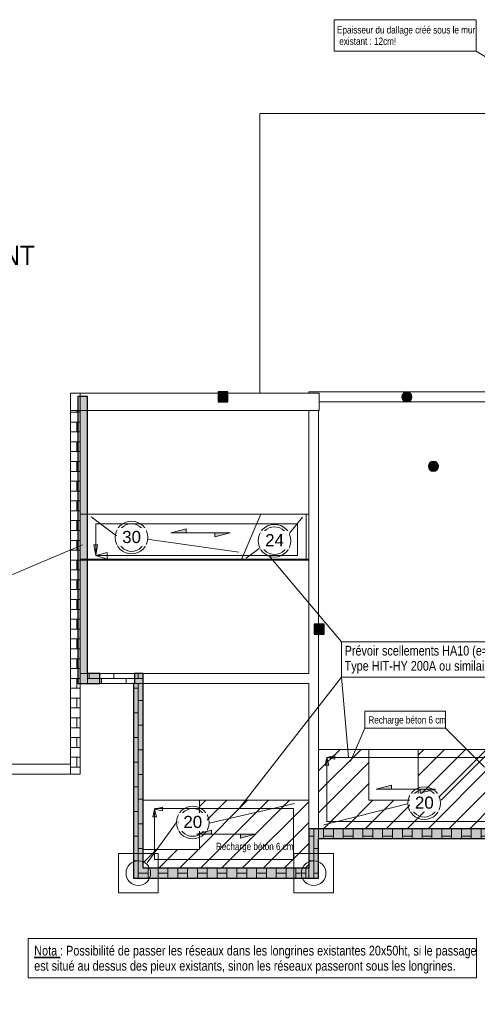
# Model space of a CAD drawing. Header units: millimetres. Extents: x 8234 to 125818, y -4600 to 79170.
# Tile 8 of 10: x 101210 to 110501, y -4600 to 15371. Entities that reach past the tile are written whole.
import ezdxf

# ---------------------------------------------------------------- set-up
doc = ezdxf.new("R2010")
doc.units = ezdxf.units.MM
doc.linetypes.add('AREST - Caché - Court_3_', pattern=[2.0292, 1.5, -0.5292])
doc.linetypes.add('Projeté', pattern=[3.96875, 2.38125, -1.5875])
for name, color, linetype, lineweight in [('A-DETL-GENF', 92, 'Projeté', 15), ('A-DETL-THIN', 151, 'Continuous', 20), ('A-FLOR', 192, 'Continuous', 15), ('A-WALL', 113, 'Continuous', 20), ('A-WALL-PATT', 111, 'Continuous', 30), ('G-ANNO-TEXT', 231, 'Continuous', 15), ('S-BEAM', 12, 'Continuous', 15), ('S-COLS', 52, 'Continuous', 15), ('S-FLOR-SYMB', 171, 'Continuous', 15), ('S-FNDN', 32, 'Continuous', 20), ('S-FNDN-IDEN', 2, 'Continuous', 15)]:
    doc.layers.add(name, color=color, linetype=linetype, lineweight=lineweight)
doc.styles.add('Arial_1', font='arial.ttf', dxfattribs={"height": 245.883234})
doc.styles.add('Arial_3', font='arial.ttf', dxfattribs={"width": 0.9, "height": 393.413174})
doc.styles.add('Arial_7', font='arial.ttf', dxfattribs={"width": 0.8, "height": 196.706587})
doc.styles.add('Arial_9', font='arial.ttf', dxfattribs={"width": 0.8, "height": 147.52994})
pattern_1 = [(90, (107178.86, -1940.2), (200, -1e-14), []), (0, (107178.86, -1940.2), (200, -250), [200, -200])]
pattern_2 = [(180, (103618.86, 2009.8), (2e-14, 200), []), (90, (103618.86, 2009.8), (250, 200), [200, -200])]
pattern_3 = [(90, (103618.86, -1940.2), (200, -1e-14), []), (0, (103618.86, -1940.2), (200, -250), [200, -200])]
pattern_4 = [(45, (81499.2, 232.94), (-212.132, 212.132), [])]

# ---------------------------------------------------------------- blocks, each defined once
blk = doc.blocks.new('Poteau rond - Ø 20cm-1098612-FONDATIONS RAMPE Extérieure')
at = {"layer": 'S-COLS', "linetype": 'AREST - Caché - Court_3_'}
h = blk.add_hatch(color=55, dxfattribs=at)
edge = h.paths.add_edge_path(flags=0)
edge.add_arc((0, 0), 100, 0, 180)
edge.add_arc((0, 0), 100, 180, 360)
at = {"layer": 'S-COLS', "color": 135, "lineweight": 25}
for start, end in [(360, 180), (180, 360)]:
    blk.add_arc((0, 0), 100, start, end, dxfattribs=at)
blk = doc.blocks.new('14_03_N805-APD-Maquette existant_rvt-2-FONDATIONS RAMPE Extérieure')
at = {"layer": 'A-WALL-PATT', "lineweight": 15}
for points in [[(21959, 2110), (21759, 2110), (21759, 7730), (21959, 7730)], [(23089, -2040), (22889, -2040), (22889, 1910), (22909, 1910), (23089, 1910), (23089, -1840)], [(26649, -1840), (26449, -1840), (26449, -1040), (26649, -1040), (26649, -1240)], [(26649, -1240), (26649, -1040), (33549, -1040), (33749, -1040), (33749, -1240)], [(26649, -1840), (26649, -2040), (23089, -2040), (23089, -1840), (26449, -1840)]]:
    blk.add_hatch(color=55, dxfattribs=at).paths.add_polyline_path(points, flags=0)
h = blk.add_hatch(color=55, dxfattribs=at)
h.paths.add_polyline_path([(22209, 2110), (22209, 1910), (21759, 1910), (21759, 2110), (21959, 2110)], flags=0)
h.paths.add_polyline_path([(23089, 2110), (23089, 1910), (22909, 1910), (22909, 2110)], flags=0)
at = {"layer": 'S-BEAM'}
h = blk.add_hatch(dxfattribs=at)
h.set_pattern_fill('FP_20', color=9, style=0, pattern_type=2)
h.set_pattern_definition(pattern_2)
h.paths.add_polyline_path([(21809, 7445), (21809, 70), (21609, 70), (21609, 270), (21609, 7445)], flags=0)
h = blk.add_hatch(dxfattribs=at)
h.set_pattern_fill('FP_20', color=9, style=0, pattern_type=2)
h.set_pattern_definition(pattern_2)
h.paths.add_polyline_path([(23089, 1910), (22889, 1910), (21959, 1910), (21959, 2110), (23089, 2110)], flags=0)
h = blk.add_hatch(dxfattribs=at)
h.set_pattern_fill('FP_27', color=9, style=0, pattern_type=2)
h.set_pattern_definition(pattern_3)
h.paths.add_polyline_path([(23089, -1840), (22889, -1840), (22889, 1910), (23089, 1910)], flags=0)
h = blk.add_hatch(dxfattribs=at)
h.set_pattern_fill('FP_19', color=9, style=0, pattern_type=2)
h.set_pattern_definition(pattern_1)
h.paths.add_polyline_path([(26649, -1040), (26649, -1240), (26649, -1840), (26649, -2040), (26449, -2040), (26449, -1840), (26449, -1040)], flags=0)
h = blk.add_hatch(dxfattribs=at)
h.set_pattern_fill('FP_19', color=9, style=0, pattern_type=2)
h.set_pattern_definition(pattern_1)
h.paths.add_polyline_path([(26649, -1040), (30189, -1040), (30189, -1240), (26649, -1240)], flags=0)
h = blk.add_hatch(dxfattribs=at)
h.set_pattern_fill('FP_27', color=9, style=0, pattern_type=2)
h.set_pattern_definition(pattern_3)
h.paths.add_polyline_path([(22889, -1840), (23089, -1840), (26449, -1840), (26449, -2040), (23089, -2040), (22889, -2040)], flags=0)
at = {"layer": 'S-COLS', "linetype": 'AREST - Caché - Court_3_'}
for points in [[(24809, 7620), (24609, 7620), (24609, 7820), (24809, 7820)], [(26759, 2910), (26559, 2910), (26559, 3110), (26759, 3110)]]:
    blk.add_hatch(color=55, dxfattribs=at).paths.add_polyline_path(points, flags=0)
h = blk.add_hatch(color=55, dxfattribs=at)
edge = h.paths.add_edge_path(flags=0)
edge.add_arc((28441, 7720), 100, 180, 360)
edge.add_arc((28441, 7720), 100, 0, 180)
at = {"layer": 'A-FLOR', "color": 8, "lineweight": 20}
for p, q in [((29949, 13470), (25459, 13470)), ((25459, 13470), (25459, 7795)), ((25459, 7795), (25459, 13470)), ((25459, 13470), (36709, 13470)), ((25459, 13470), (25459, 13470)), ((25459, 7795), (25459, 13470)), ((25459, 13470), (30099, 13470)), ((34899, 13470), (25459, 13470)), ((25459, 13470), (25459, 7795)), ((25459, 13470), (25459, 13470)), ((25459, 7795), (21809, 7795)), ((21809, 70), (21809, 7795)), ((21809, 7795), (25459, 7795)), ((21809, 7795), (21809, 7795)), ((25459, 7795), (21809, 7795)), ((21809, 7795), (21809, 5341)), ((21809, 7795), (21809, 7795)), ((25459, 7795), (25459, 7795)), ((25459, 7795), (25459, 7795)), ((21809, 5341), (21809, 7445)), ((26449, 5341), (21809, 5341)), ((21809, 5341), (26449, 5341)), ((21809, 5341), (21809, 5341)), ((26449, 5341), (26449, 4427)), ((26449, 5341), (26449, 5341)), ((21809, 2110), (21809, 4427)), ((21809, 4427), (26449, 4427)), ((26449, 4427), (21809, 4427)), ((21809, 4427), (21809, 2110)), ((21809, 4427), (21809, 4427)), ((26449, 4427), (26449, 4427)), ((23089, 2110), (21809, 2110)), ((21809, 2110), (23089, 2110)), ((21809, 2110), (21809, 2110)), ((23089, 2110), (23089, -460)), ((23089, 2110), (23089, 2110)), ((23089, -460), (23089, 1910)), ((30189, 570), (26649, 570)), ((26649, -1040), (26649, 570)), ((26649, 570), (30189, 570)), ((26649, 570), (26649, 570)), ((6519, 70), (21809, 70)), ((21809, 70), (21809, 70)), ((26449, -460), (23089, -460)), ((23089, -460), (26449, -460)), ((23089, -460), (23089, -460)), ((26449, -460), (26449, -1040)), ((26449, -460), (26449, -460)), ((26449, -1040), (26649, -1040)), ((26449, -1040), (26449, -1040)), ((26649, -1040), (26649, -1040))]:
    blk.add_line(p, q, dxfattribs=at)
at = {"layer": 'A-WALL', "color": 135, "lineweight": 25}
for p, q in [((21959, 7730), (21759, 7730)), ((21759, 7730), (21759, 2110)), ((21959, 2110), (21959, 7730)), ((21759, 2110), (21759, 1910)), ((22209, 2110), (21959, 2110)), ((22209, 1910), (22209, 2110)), ((23089, 2110), (22909, 2110)), ((22909, 2110), (22909, 1910)), ((23089, 1910), (23089, 2110)), ((21759, 1910), (22209, 1910)), ((22909, 1910), (22889, 1910)), ((22889, 1910), (22889, -2040)), ((23089, -1840), (23089, 1910)), ((26649, -1040), (26449, -1040)), ((26449, -1040), (26449, -1840)), ((33549, -1040), (26649, -1040)), ((26649, -1840), (26649, -1240)), ((26649, -1240), (33749, -1240)), ((26449, -1840), (23089, -1840)), ((26649, -2040), (26649, -1840)), ((22889, -2040), (23089, -2040)), ((23089, -2040), (26649, -2040))]:
    blk.add_line(p, q, dxfattribs=at)
at = {"layer": 'A-WALL', "color": 8}
for p, q in [((21759, 7730), (21759, 7730)), ((21959, 7730), (21959, 7730)), ((21759, 2110), (21759, 2110)), ((21959, 2110), (21959, 2110)), ((22209, 2110), (22209, 2110)), ((22209, 2110), (22909, 2110)), ((22209, 2110), (22209, 1910)), ((22909, 2110), (22909, 2110)), ((22909, 1910), (22909, 2110)), ((23089, 2110), (23089, 2110)), ((23089, 2110), (23089, 2110)), ((21759, 1910), (21759, 1910)), ((22909, 1910), (22209, 1910)), ((22209, 1910), (22209, 1910)), ((22889, 1910), (22889, 1910)), ((22909, 1910), (22909, 1910)), ((26449, -1040), (26449, -1040)), ((26449, -1040), (26449, -1040)), ((26649, -1240), (26649, -1240)), ((23089, -1840), (23089, -1840)), ((26449, -1840), (26449, -1840)), ((22889, -2040), (22889, -2040)), ((26649, -2040), (26649, -2040))]:
    blk.add_line(p, q, dxfattribs=at)
at = {"layer": 'S-BEAM', "color": 8, "lineweight": 20}
for p, q in [((21609, 7445), (21609, 7795)), ((21609, 7795), (26661, 7795)), ((21609, 7795), (21609, 7795)), ((21609, 7795), (21809, 7795)), ((21609, 7445), (21609, 7795)), ((25459, 7795), (26449, 7795)), ((26449, 7820), (26649, 7820)), ((26449, 7820), (26449, 7795)), ((26449, 7795), (26449, 7820)), ((26449, 7820), (26449, 7820)), ((26449, 7820), (26649, 7820)), ((26449, 7795), (26449, 7795)), ((26449, 7795), (26649, 7795)), ((26649, 7820), (30099, 7820)), ((26649, 7820), (30099, 7820)), ((26661, 7795), (26649, 7795)), ((26661, 7445), (26661, 7795)), ((26661, 7795), (26661, 7795)), ((26661, 7620), (26661, 7795)), ((26661, 7620), (26661, 7445)), ((26661, 7620), (26661, 7620)), ((30189, 7620), (26661, 7620)), ((26661, 7620), (30189, 7620)), ((21609, 7445), (21809, 7445)), ((21609, 70), (21609, 7445)), ((21609, 270), (21609, 7445)), ((21609, 7445), (21609, 7445)), ((21609, 7445), (26661, 7445)), ((21809, 7445), (21809, 7445)), ((21809, 70), (21809, 7445)), ((26449, 7445), (21809, 7445)), ((21809, 7445), (21809, 7445)), ((26449, 7445), (26649, 7445)), ((26449, 5341), (26449, 7445)), ((26449, 7445), (26449, 7445)), ((26449, 2110), (26449, 7445)), ((26649, 7445), (26649, 7445)), ((26649, 7445), (26649, 570)), ((26649, -2040), (26649, 7445)), ((26661, 7445), (26649, 7445)), ((26661, 7445), (26661, 7445)), ((26449, 2110), (26449, 4427)), ((21959, 2110), (21959, 1910)), ((21959, 1910), (21959, 2110)), ((21959, 2110), (21959, 2110)), ((21959, 2110), (23089, 2110)), ((21959, 2110), (26449, 2110)), ((23089, 2110), (23089, 2110)), ((23089, 2110), (26449, 2110)), ((26449, 2110), (26449, 2110)), ((21959, 1910), (21959, 1910)), ((22889, 1910), (21959, 1910)), ((21959, 1910), (26449, 1910)), ((22889, 1910), (23089, 1910)), ((22889, -1840), (22889, 1910)), ((22889, -1840), (22889, 1910)), ((22889, 1910), (22889, 1910)), ((26449, 1910), (23089, 1910)), ((23089, 1910), (23089, 1910)), ((23089, 1910), (23089, 1910)), ((23089, 1910), (23089, -1840)), ((23089, -1840), (23089, 1910)), ((26449, -460), (26449, 1910)), ((26449, -2040), (26449, 1910)), ((26449, 1910), (26449, 1910)), ((6519, 270), (21609, 270)), ((21609, 270), (6519, 270)), ((21609, 270), (21609, 270)), ((21609, 270), (21609, 70)), ((21609, 70), (6519, 70)), ((21809, 70), (21609, 70)), ((21609, 70), (21609, 70)), ((21809, 70), (21809, 70)), ((26449, -1840), (26449, -1040)), ((26449, -1040), (26449, -1040)), ((26649, -1040), (26649, -1040)), ((26649, -1040), (26649, -1040)), ((26649, -1040), (30189, -1040)), ((26649, -1240), (26649, -1040)), ((30189, -1040), (26649, -1040)), ((26649, -1240), (26649, -1840)), ((26649, -1240), (26649, -1240)), ((30189, -1240), (26649, -1240)), ((30189, -1240), (26649, -1240)), ((22889, -2040), (22889, -1840)), ((22889, -2040), (22889, -1840)), ((23089, -1840), (26449, -1840)), ((26449, -1840), (23089, -1840)), ((23089, -1840), (23089, -1840)), ((26449, -1840), (26449, -1840)), ((26449, -1840), (26449, -2040)), ((26649, -1840), (26649, -2040)), ((23089, -2040), (22889, -2040)), ((22889, -2040), (22889, -2040)), ((26449, -2040), (22889, -2040)), ((26449, -2040), (23089, -2040)), ((26649, -2040), (26449, -2040)), ((26449, -2040), (26449, -2040)), ((26449, -2040), (26649, -2040)), ((26649, -2040), (26649, -2040))]:
    blk.add_line(p, q, dxfattribs=at)
at = {"layer": 'S-COLS', "color": 135, "lineweight": 25}
for p, q in [((24809, 7820), (24609, 7820)), ((24609, 7820), (24609, 7620)), ((24809, 7620), (24809, 7820)), ((24609, 7620), (24809, 7620)), ((26759, 3110), (26559, 3110)), ((26559, 3110), (26559, 2910)), ((26759, 2910), (26759, 3110)), ((26559, 2910), (26759, 2910))]:
    blk.add_line(p, q, dxfattribs=at)
at = {"layer": 'S-COLS', "color": 8, "linetype": 'AREST - Caché - Court_3_', "lineweight": 20}
for p, q in [((24609, 7820), (24609, 7820)), ((24809, 7820), (24809, 7820)), ((24609, 7620), (24609, 7620)), ((24809, 7620), (24809, 7620)), ((26559, 3110), (26559, 3110)), ((26759, 3110), (26759, 3110)), ((26559, 2910), (26559, 2910)), ((26759, 2910), (26759, 2910))]:
    blk.add_line(p, q, dxfattribs=at)
at = {"layer": 'S-COLS', "color": 135, "lineweight": 25}
for start, end in [(0, 180), (180, 360)]:
    blk.add_arc((28441, 7720), 100, start, end, dxfattribs=at)
at = {"layer": 'S-FNDN', "color": 8}
for p, q in [((23389, -1540), (22589, -1540)), ((22589, -1540), (22589, -2340)), ((22589, -2340), (22589, -1540)), ((22589, -1540), (23389, -1540)), ((22589, -1540), (22589, -1540)), ((23389, -2340), (23389, -1540)), ((23389, -1540), (23389, -2340)), ((23389, -1540), (23389, -1540)), ((26949, -1540), (26149, -1540)), ((26149, -1540), (26149, -2340)), ((26149, -2340), (26149, -1540)), ((26149, -1540), (26949, -1540)), ((26149, -1540), (26149, -1540)), ((26949, -2340), (26949, -1540)), ((26949, -1540), (26949, -2340)), ((26949, -1540), (26949, -1540)), ((22589, -2340), (23389, -2340)), ((23389, -2340), (22589, -2340)), ((22589, -2340), (22589, -2340)), ((23389, -2340), (23389, -2340)), ((26149, -2340), (26949, -2340)), ((26949, -2340), (26149, -2340)), ((26149, -2340), (26149, -2340)), ((26949, -2340), (26949, -2340))]:
    blk.add_line(p, q, dxfattribs=at)
for centre, start, end in [((22989, -1940), 0, 180), ((22989, -1940), 0, 180), ((26549, -1940), 0, 180), ((26549, -1940), 0, 180), ((22989, -1940), 180, 360), ((22989, -1940), 180, 360), ((26549, -1940), 180, 360), ((26549, -1940), 180, 360)]:
    blk.add_arc(centre, 250, start, end, dxfattribs=at)
at = {"color": 8, "lineweight": 20}
blk.add_blockref('Poteau rond - Ø 20cm-1098612-FONDATIONS RAMPE Extérieure', (28981, 6312), dxfattribs=at)
blk = doc.blocks.new('M_Sens de portée fixe - Dalle unidirectionnelle - 06 mm-77493-FONDATIONS RAMPE Extérieure')
at = {"layer": 'S-FLOR-SYMB'}
for points in [[(-2.93, 0.82), (-2.93, 0), (-6, 0)], [(2.93, -0.82), (2.93, 0), (6, 0)]]:
    blk.add_hatch(color=256, dxfattribs=at).paths.add_polyline_path(points, flags=0)
for p, q in [((-2.93, 0.82), (-6, 0)), ((0, 0), (-6, 0)), ((-2.93, 0), (-2.93, 0.82)), ((0, 0), (6, 0)), ((2.93, -0.82), (6, 0)), ((2.93, 0), (2.93, -0.82))]:
    blk.add_line(p, q, dxfattribs=at)
blk = doc.blocks.new('Etiquette Dalle Epaisseur-AREST - Dalle Brut-1108061-FONDATIONS RAMPE Extérieure')
at = {"layer": 'S-FNDN-IDEN'}
for radius in [3.31, 2.81]:
    blk.add_circle((0, -2.59), radius, dxfattribs=at)

msp = doc.modelspace()

# ---------------------------------------------------------------- hatches: boundary and pattern name
at = {"layer": 'A-DETL-GENF', "linetype": 'Continuous'}
h = msp.add_hatch(dxfattribs=at)
h.set_pattern_fill('FP_31', style=0, pattern_type=2)
h.set_pattern_definition(pattern_4)
h.paths.add_polyline_path([(108298.86, 569.8), (108298.86, -460.2), (109298.9, -460.2), (109298.9, 569.8), (110818.86, 569.8), (110818.86, -1040.2), (107278.86, -1040.2), (107278.86, 569.8)], flags=0)
h = msp.add_hatch(dxfattribs=at)
h.set_pattern_fill('FP_31', style=0, pattern_type=2)
h.set_pattern_definition(pattern_4)
h.paths.add_polyline_path([(107078.86, -460.2), (107078.86, -1840.2), (103718.86, -1840.2), (103718.86, -1460.2), (104858.9, -1460.2), (104858.9, -460.2)], flags=0)

# ---------------------------------------------------------------- linework, layer by layer
at = {"layer": 'A-DETL-THIN'}
for p, q in [((107595.06, 15370.96), (110475.06, 15370.96)), ((107595.06, 14730.96), (107595.06, 15370.96)), ((110475.06, 15370.96), (110475.06, 14730.96)), ((110475.06, 14730.96), (107595.06, 14730.96)), ((110475.06, 14730.96), (112657.19, 13419.8)), ((103173.1, 4900.84), (102661.98, 5286)), ((105708.69, 4411.29), (106103.46, 5341.3)), ((106691.66, 4960.5), (106950.45, 5279.91)), ((107028.9, 5341.3), (107028.9, 4411.29)), ((102753.59, 4504.94), (102753.59, 5144.94)), ((102753.59, 5144.94), (106853.59, 5144.94)), ((106853.59, 5144.94), (106853.59, 4501.59)), ((103800.65, 4835.38), (105662.36, 4573.73)), ((100786.96, 4002.83), (102488.86, 4721.59)), ((102713.59, 4721.59), (102753.59, 4504.94)), ((102753.59, 4721.59), (102713.59, 4721.59)), ((102753.59, 4504.94), (102791.79, 4721.59)), ((102791.79, 4721.59), (102753.59, 4721.59)), ((106073.59, 4642.83), (105806.61, 4448.86)), ((102753.59, 4504.94), (102985.41, 4567.05)), ((102985.41, 4427.05), (102753.59, 4504.94)), ((106853.59, 4501.59), (102753.59, 4501.59)), ((102985.41, 4567.05), (102985.41, 4487.05)), ((102985.41, 4487.05), (102985.41, 4427.05)), ((107028.9, 4411.29), (105708.69, 4411.29)), ((107743.18, 2754.15), (106268.27, 4501.59)), ((107743.18, 2754.15), (111323.18, 2754.15)), ((107743.18, 2034.15), (107743.18, 2754.15)), ((107743.18, 2034.15), (105665.21, -625.53)), ((111323.18, 2034.15), (107743.18, 2034.15)), ((107743.18, 2034.15), (107888.86, 409.03)), ((103518.86, 1909.8), (102438.86, 1909.8)), ((102438.86, 1909.8), (102438.86, 69.8)), ((103518.86, -2040.2), (103518.86, 1909.8)), ((108217.02, 1342.55), (109857.02, 1342.55)), ((108217.02, 1002.55), (108217.02, 1342.55)), ((109857.02, 1342.55), (109857.02, 1002.55)), ((108217.02, 1002.55), (107927.88, 321.38)), ((109857.02, 1002.55), (108217.02, 1002.55)), ((109857.02, 1002.55), (110648.98, 210.59)), ((108298.86, 569.8), (107278.86, 569.8)), ((107278.86, 569.8), (107278.86, -1040.2)), ((107448.86, 409.03), (107411.74, 248.26)), ((107448.86, 409.03), (107609.63, 446.15)), ((107448.86, 409.03), (107448.86, -890.97)), ((110668.86, 409.03), (107448.86, 409.03)), ((107448.86, 409.03), (107485.97, 248.26)), ((107448.86, 409.03), (107609.63, 371.91)), ((107609.63, 446.15), (107609.63, 409.03)), ((107609.63, 371.91), (107609.63, 409.03)), ((108298.86, -460.2), (108298.86, 569.8)), ((108298.86, 569.8), (108298.86, -460.2)), ((110818.86, 569.8), (109298.9, 569.8)), ((109298.9, 569.8), (109298.9, -460.2)), ((109298.9, -460.2), (109298.9, 569.8)), ((109769.18, -460.2), (110730.84, 501.47)), ((107411.74, 248.26), (107448.86, 248.26)), ((107485.97, 248.26), (107448.86, 248.26)), ((102438.86, 69.8), (98731.29, 69.8)), ((103858.9, -460.2), (104858.9, -460.2)), ((107078.86, -460.2), (104858.9, -460.2)), ((104858.9, -460.2), (104858.9, -1460.2)), ((104858.9, -460.2), (104858.9, -1460.2)), ((105058.41, -925.73), (106792.79, -525.32)), ((107078.86, -1840.2), (107078.86, -460.2)), ((109085.03, -534.33), (107384.71, -958.26)), ((109298.9, -460.2), (108298.86, -460.2)), ((108298.86, -460.2), (109298.9, -460.2)), ((103948.86, -640.2), (103911.74, -800.97)), ((103948.86, -640.2), (104109.63, -603.08)), ((103948.86, -625.53), (106768.86, -625.53)), ((103948.86, -1660.2), (103948.86, -640.2)), ((103948.86, -640.2), (103985.97, -800.97)), ((103948.86, -640.2), (104109.63, -677.31)), ((104109.63, -603.08), (104109.63, -640.2)), ((104109.63, -677.31), (104109.63, -640.2)), ((106768.86, -625.53), (106768.86, -1660.2)), ((104408.86, -890.97), (103797.56, -1732.35)), ((103911.74, -800.97), (103948.86, -800.97)), ((103985.97, -800.97), (103948.86, -800.97)), ((107448.86, -890.97), (110668.86, -890.97)), ((107278.86, -1040.2), (110818.86, -1040.2)), ((107278.86, -1240.2), (107278.86, -2040.2)), ((107278.86, -1240.2), (114378.86, -1240.2)), ((104858.9, -1460.2), (103718.86, -1460.2)), ((103718.86, -1460.2), (103718.86, -1840.2)), ((104858.9, -1460.2), (103718.86, -1460.2)), ((106768.86, -1660.2), (103948.86, -1660.2)), ((103718.86, -1840.2), (107078.86, -1840.2)), ((107278.86, -2040.2), (103518.86, -2040.2)), ((101383.52, -3265.11), (110483.52, -3265.11)), ((101383.52, -4065.11), (101383.52, -3265.11)), ((110483.52, -3265.11), (110483.52, -4065.11)), ((110483.52, -4065.11), (101383.52, -4065.11))]:
    msp.add_line(p, q, dxfattribs=at)
at = {"layer": 'A-FLOR'}
for p, q in [((102438.86, 5341.3), (107078.86, 5341.3)), ((102438.86, 4411.29), (102438.86, 5341.3)), ((106103.46, 5341.3), (105708.69, 4411.29)), ((107078.86, 5341.3), (107078.86, 4411.29)), ((107078.86, 4411.29), (102438.86, 4411.29)), ((107278.86, -1040.2), (107278.86, 569.8)), ((107278.86, 569.8), (110818.86, 569.8)), ((103718.86, -1840.2), (103718.86, -460.2)), ((103718.86, -460.2), (107078.86, -460.2)), ((107078.86, -460.2), (107078.86, -1840.2)), ((110818.86, -1040.2), (107278.86, -1040.2)), ((107078.86, -1840.2), (103718.86, -1840.2))]:
    msp.add_line(p, q, dxfattribs=at)

# ---------------------------------------------------------------- block references
at = {"lineweight": 5}
msp.add_blockref('14_03_N805-APD-Maquette existant_rvt-2-FONDATIONS RAMPE Extérieure', (80629.86, 0), dxfattribs=at)
at = {"layer": 'S-FLOR-SYMB', "xscale": 99.99999999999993, "yscale": 99.99999999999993, "zscale": 99.99999999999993, "rotation": 180}
msp.add_blockref('M_Sens de portée fixe - Dalle unidirectionnelle - 06 mm-77493-FONDATIONS RAMPE Extérieure', (104881.15, 4962.41), dxfattribs=at)
at = {"layer": 'S-FLOR-SYMB', "xscale": 99.99999999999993, "yscale": 99.99999999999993, "zscale": 99.99999999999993}
for p in [(109048.86, -235.2), (105398.86, -1150.2)]:
    msp.add_blockref('M_Sens de portée fixe - Dalle unidirectionnelle - 06 mm-77493-FONDATIONS RAMPE Extérieure', p, dxfattribs=at)
at = {"layer": 'S-FNDN-IDEN', "xscale": 99.99999999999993, "yscale": 99.99999999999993, "zscale": 99.99999999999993}
for p in [(103480.87, 5126.58), (106383.75, 5062.1), (109424.02, -261.68), (104722.88, -653.18)]:
    msp.add_blockref('Etiquette Dalle Epaisseur-AREST - Dalle Brut-1108061-FONDATIONS RAMPE Extérieure', p, dxfattribs=at)

# ---------------------------------------------------------------- texts
at = {"layer": 'G-ANNO-TEXT', "color": 7, "lineweight": 35, "attachment_point": 1, "line_spacing_factor": 0.938532}
for s, insert, char_height, width, style in [('Epaisseur du dallage créé sous le mur\\P existant : 12cm!', (107653.43, 15238.44), 147.5299, 3304.8, 'Arial_9'), ('Prévoir scellements HA10 (e=20cm)\\PType HIT-HY 200A ou similaire', (107807.85, 2670.8), 196.7066, 4154.4, 'Arial_7'), ('Recharge béton 6 cm', (108289.68, 1242.35), 147.5299, 1857.6, 'Arial_9'), ('Recharge béton 6 cm', (105194.98, -1324.85), 147.5299, 1857.6, 'Arial_9'), ('\\LNota\\l : Possibilité de passer les réseaux dans les longrines existantes 20x50ht, si le passage\\Pest situé au dessus des pieux existants, sinon les réseaux passeront sous les longrines.', (101505.61, -3413.36), 196.7066, 10584, 'Arial_7')]:
    msp.add_mtext(s, dxfattribs=dict(at, insert=insert, char_height=char_height, width=width, style=style))
at = {"layer": 'G-ANNO-TEXT', "color": 7, "insert": (99099.29, 10787.89), "char_height": 393.413, "width": 2851.2, "attachment_point": 1, "line_spacing_factor": 0.938532, "style": 'Arial_3'}
msp.add_mtext('EXISTANT', dxfattribs=at)

# ---------------------------------------------------------------- next in the draw order: texts
at = {"layer": 'S-FNDN-IDEN', "char_height": 245.883, "width": 456, "attachment_point": 2, "line_spacing_factor": 0.938532, "style": 'Arial_1', "bg_fill": 3, "box_fill_scale": 1.25, "bg_fill_color": 0, "bg_fill_transparency": 0}
for s, insert in [('30', (103482.42, 5001.5)), ('24', (106385.29, 4937.02)), ('20', (109425.56, -386.76)), ('20', (104724.43, -778.26))]:
    msp.add_mtext(s, dxfattribs=dict(at, insert=insert))

doc.saveas('drawing.dxf')
